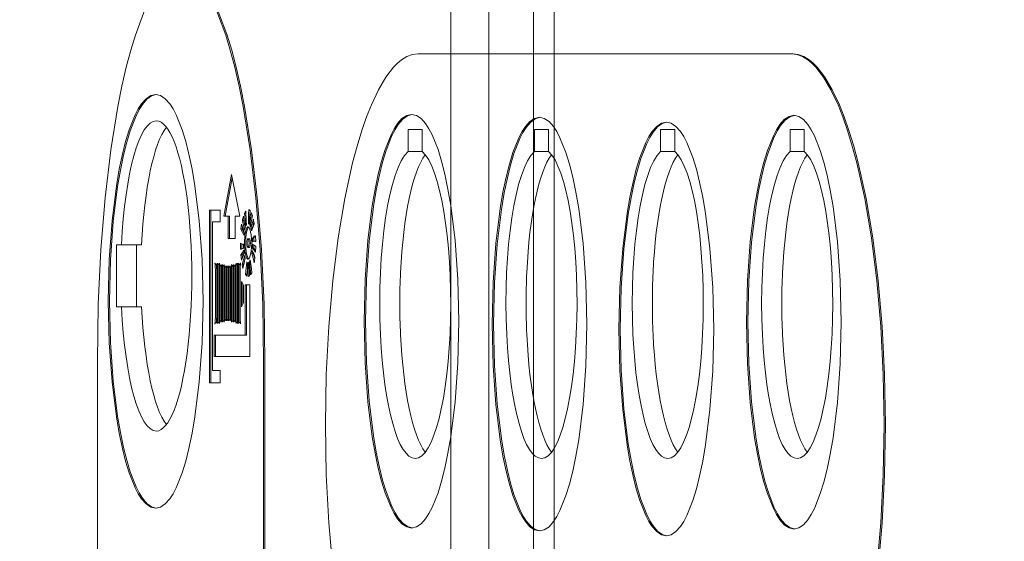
# Model space of a CAD drawing. Header units: centimetres. Extents: x -1436 to 1974, y -887 to 4352.
# Tile 76 of 105: x 604.4 to 611.55, y 2506.98 to 2510.76. Entities that reach past the tile are written whole.
import ezdxf

# ---------------------------------------------------------------- set-up
doc = ezdxf.new("R2010")
doc.units = ezdxf.units.CM
doc.header["$MEASUREMENT"] = 0
doc.layers.add('00 - nowa technologia myjni_Nr_pióra__246', color=7, linetype='Continuous', lineweight=20, true_color=0x1db3b3)
doc.layers.add('299-A Wymiary Opisy', color=7, linetype='Continuous')
doc.layers.add('299-A Wymiary Opisy_Nr_pióra__11', color=7, linetype='Continuous', lineweight=0)
doc.styles.add('STYL_AUTOMATYCZNY_1', font='arial.ttf')
doc.dimstyles.new('STYL_AUTOMATYCZNY__1', dxfattribs={"dimtxt": 13, "dimasz": 7.6, "dimexe": 0.18, "dimexo": 0.0625, "dimgap": 0, "dimtad": 1, "dimdec": 0, "dimzin": 0, "dimdsep": 46, "dimtxsty": 'STYL_AUTOMATYCZNY_1', "dimblk": 'ARROWHEAD_2', "dimblk1": 'ARROWHEAD_2', "dimblk2": 'ARROWHEAD_2', "dimcen": 0.09, "dimclrd": 7, "dimclre": 7, "dimclrt": 7, "dimadec": 0, "dimazin": 0, "dimtfac": 1, "dimtdec": 4, "dimtmove": 0, "dimatfit": 3, "dimfxl": 0, "dimtolj": 1, "dimtzin": 0, "dimarcsym": 0})

# ---------------------------------------------------------------- blocks, each defined once
blk = doc.blocks.new('*D80')
at = {"layer": '299-A Wymiary Opisy_Nr_pióra__11', "color": 7, "linetype": 'Continuous', "lineweight": 0}
for p, q in [((62.3974, 2870.0807), (62.3786, 2855.0807)), ((621.2065, 2869.3787), (621.1877, 2854.3787)), ((65.281, 2867.5771), (59.495, 2857.5843)), ((618.3041, 2856.8823), (624.0901, 2866.8751)), ((62.388, 2862.5807), (57.498, 2862.5868)), ((621.1971, 2861.8787), (62.388, 2862.5807)), ((626.0871, 2861.8726), (621.1971, 2861.8787))]:
    blk.add_line(p, q, dxfattribs=at)
at = {"layer": '299-A Wymiary Opisy_Nr_pióra__11', "color": 7, "lineweight": 0, "insert": (326.9227, 2864.8484), "char_height": 13, "attachment_point": 7, "rotation": 359.92802, "style": 'STYL_AUTOMATYCZNY_1'}
blk.add_mtext('\\A1;{\\pql;\\fArial|b0|i0|c238|p0;\\W1.000000;559}', dxfattribs=at)
blk = doc.blocks.new('ARROWHEAD_2')
at = {"color": 0, "linetype": 'Continuous', "lineweight": 0}
for p, q in [((-0.37813, -0.655), (0.37813, 0.655)), ((0, 0), (-1, 0))]:
    blk.add_line(p, q, dxfattribs=at)

msp = doc.modelspace()

# ---------------------------------------------------------------- linework, layer by layer
at = {"layer": '00 - nowa technologia myjni_Nr_pióra__246', "color": 132, "linetype": 'Continuous', "lineweight": 20, "true_color": 0x1db3b3}
for p, q in [((607.5322, 2583.5757), (607.5322, 2388.5757)), ((607.8072, 2542.286), (607.8072, 2467.2695)), ((608.1322, 2542.286), (608.1322, 2467.2695)), ((608.2822, 2542.286), (608.2822, 2467.2695)), ((610.0024, 2510.5122), (607.2944, 2510.5122)), ((610.0122, 2510.5122), (610.0024, 2510.5122)), ((607.222, 2509.8052), (607.222, 2509.9654)), ((607.222, 2509.9654), (607.325, 2509.9654)), ((607.325, 2509.9654), (607.325, 2509.8052)), ((608.1381, 2509.8052), (608.1381, 2509.9654)), ((608.1381, 2509.9654), (608.2411, 2509.9654)), ((608.2411, 2509.9654), (608.2411, 2509.8052)), ((609.0542, 2509.8052), (609.0542, 2509.9654)), ((609.0542, 2509.9654), (609.1574, 2509.9654)), ((609.1574, 2509.9654), (609.1574, 2509.8052)), ((609.9934, 2509.8052), (609.9934, 2509.9654)), ((609.9934, 2509.9654), (610.0964, 2509.9654)), ((610.0964, 2509.9654), (610.0964, 2509.8052)), ((607.222, 2509.8052), (607.325, 2509.8052)), ((608.1381, 2509.8052), (608.2411, 2509.8052)), ((609.0542, 2509.8052), (609.1574, 2509.8052)), ((609.9934, 2509.8052), (610.0964, 2509.8052)), ((605.9411, 2509.6388), (605.8845, 2509.3361)), ((605.9462, 2509.6132), (605.8943, 2509.3361)), ((606.001, 2509.3361), (605.9411, 2509.6388)), ((605.8346, 2509.38), (605.7817, 2509.38)), ((605.7817, 2509.38), (605.7817, 2508.1264)), ((605.7914, 2509.38), (605.7914, 2508.1264)), ((605.8584, 2509.38), (605.8346, 2509.38)), ((605.8584, 2509.2958), (605.8584, 2509.38)), ((606.0673, 2509.3849), (606.0762, 2509.3758)), ((605.8845, 2509.3361), (605.9175, 2509.3361)), ((605.9271, 2509.3361), (605.9175, 2509.3361)), ((605.9175, 2509.3361), (605.9175, 2509.1731)), ((605.9271, 2509.3361), (605.9271, 2509.1731)), ((605.9671, 2509.1731), (605.9671, 2509.3361)), ((605.9671, 2509.3361), (606.001, 2509.3361)), ((606.0293, 2509.3053), (606.0307, 2509.3108)), ((606.0449, 2509.3565), (606.0351, 2509.3565)), ((606.0449, 2509.3565), (606.0449, 2509.3569)), ((606.045, 2509.3544), (606.0449, 2509.3565)), ((606.0731, 2509.2726), (606.0837, 2509.3623)), ((606.0881, 2509.3169), (606.0911, 2509.3434)), ((605.8027, 2508.2173), (605.8024, 2509.2958)), ((605.8024, 2509.2958), (605.8346, 2509.2958)), ((605.8346, 2509.2958), (605.8584, 2509.2958)), ((606.0095, 2509.2449), (606.0142, 2509.2784)), ((606.0193, 2509.2449), (606.0095, 2509.2449)), ((606.0193, 2509.2449), (606.0208, 2509.2558)), ((606.0293, 2509.3053), (606.0196, 2509.3053)), ((606.0357, 2509.2336), (606.0196, 2509.3053)), ((606.0383, 2509.2653), (606.0293, 2509.3053)), ((606.0696, 2509.2827), (606.0637, 2509.2827)), ((606.0809, 2509.2726), (606.0731, 2509.2726)), ((606.0917, 2509.2485), (606.082, 2509.2485)), ((606.092, 2509.2476), (606.0917, 2509.2485)), ((605.9175, 2509.1731), (605.9671, 2509.1731)), ((606.0704, 2509.1722), (606.0606, 2509.1722)), ((606.1021, 2509.175), (606.0924, 2509.175)), ((606.1029, 2509.1533), (606.1021, 2509.175)), ((606.116, 2509.1914), (606.1166, 2509.1524)), ((605.1062, 2509.128), (605.1428, 2509.128)), ((605.1062, 2508.6778), (605.1062, 2509.128)), ((605.2888, 2509.128), (605.1428, 2509.128)), ((605.252, 2508.6778), (605.252, 2509.128)), ((606.0156, 2509.0981), (606.0148, 2509.1335)), ((606.0281, 2509.1316), (606.0232, 2509.1316)), ((606.0704, 2509.1094), (606.0606, 2509.1094)), ((606.102, 2509.1042), (606.0922, 2509.1042)), ((606.0933, 2509.1329), (606.1162, 2509.117)), ((606.1166, 2509.1536), (606.1081, 2509.1536)), ((606.1162, 2509.117), (606.1139, 2509.0737)), ((606.0182, 2509.0566), (606.0084, 2509.0566)), ((606.0127, 2509.0163), (606.0084, 2509.0566)), ((606.0331, 2509.0642), (606.0127, 2509.0163)), ((606.0205, 2509.0343), (606.0182, 2509.0566)), ((606.0978, 2509.0642), (606.0882, 2509.0642)), ((606.0978, 2509.0642), (606.0986, 2509.0697)), ((605.8372, 2508.9845), (605.829, 2508.9845)), ((605.8372, 2508.5567), (605.8372, 2508.9949)), ((605.8424, 2508.9949), (605.8424, 2508.5567)), ((605.8537, 2508.9848), (605.8479, 2508.9848)), ((605.8522, 2508.9848), (605.8522, 2508.5664)), ((605.8537, 2508.5567), (605.8537, 2508.9949)), ((605.8589, 2508.9848), (605.8589, 2508.5664)), ((605.8702, 2508.9748), (605.8645, 2508.9748)), ((605.8685, 2508.9748), (605.8685, 2508.5759)), ((605.8702, 2508.5664), (605.8702, 2508.9848)), ((605.8752, 2508.9848), (605.8752, 2508.5664)), ((605.8867, 2508.9748), (605.8809, 2508.9748)), ((605.885, 2508.9748), (605.885, 2508.5768)), ((605.8867, 2508.5664), (605.8867, 2508.9848)), ((605.8917, 2508.9748), (605.8917, 2508.5768)), ((605.9031, 2508.965), (605.8975, 2508.965)), ((605.9015, 2508.965), (605.9015, 2508.5866)), ((605.9031, 2508.5768), (605.9031, 2508.9748)), ((605.9082, 2508.9748), (605.9082, 2508.5768)), ((605.9196, 2508.965), (605.9137, 2508.965)), ((605.9179, 2508.965), (605.9179, 2508.5869)), ((605.9196, 2508.5768), (605.9196, 2508.9748)), ((605.9247, 2508.9748), (605.9247, 2508.5768)), ((605.9359, 2508.965), (605.9303, 2508.965)), ((605.9344, 2508.965), (605.9344, 2508.5869)), ((605.9359, 2508.5768), (605.9359, 2508.9748)), ((605.9411, 2508.9848), (605.9411, 2508.5664)), ((605.9524, 2508.9739), (605.9466, 2508.9739)), ((605.9509, 2508.9739), (605.9509, 2508.5759)), ((605.9524, 2508.5664), (605.9524, 2508.9848)), ((605.9576, 2508.9848), (605.9576, 2508.5664)), ((605.9689, 2508.976), (605.963, 2508.976)), ((605.9672, 2508.976), (605.9672, 2508.5759)), ((605.9689, 2508.5664), (605.9689, 2508.9848)), ((605.9741, 2508.9949), (605.9741, 2508.5567)), ((605.9854, 2508.9839), (605.9797, 2508.9839)), ((605.9837, 2508.9839), (605.9837, 2508.5664)), ((605.9854, 2508.5567), (605.9854, 2508.9949)), ((605.9904, 2508.9949), (605.9904, 2508.5567)), ((606.0054, 2508.9851), (605.9973, 2508.9851)), ((606.0002, 2508.9851), (606.0002, 2508.5658)), ((606.0269, 2508.9867), (606.0171, 2508.9867)), ((606.0232, 2508.9571), (606.0171, 2508.9867)), ((606.0289, 2508.9763), (606.0269, 2508.9867)), ((606.0684, 2508.9983), (606.0618, 2508.9983)), ((606.0684, 2509.0022), (606.0716, 2508.9015)), ((606.0789, 2509.0071), (606.0721, 2509.0071)), ((605.8236, 2508.9324), (605.8236, 2508.6183)), ((605.8334, 2508.9324), (605.8334, 2508.6183)), ((606.0519, 2508.9137), (606.0422, 2508.9137)), ((606.0519, 2508.9137), (606.0544, 2508.9302)), ((606.0713, 2508.9015), (606.0714, 2508.9076)), ((606.0879, 2508.9241), (606.0795, 2508.9098)), ((606.028, 2508.8365), (606.0124, 2508.8619)), ((606.0124, 2508.8619), (606.0124, 2508.6794)), ((606.022, 2508.846), (606.022, 2508.6965)), ((606.028, 2508.7062), (606.028, 2508.8365)), ((606.0727, 2508.8368), (606.0393, 2508.8368)), ((606.0393, 2508.8368), (606.0393, 2508.474)), ((606.049, 2508.8368), (606.049, 2508.474)), ((606.0727, 2508.3193), (606.0727, 2508.8368)), ((605.1428, 2508.6778), (605.1062, 2508.6778)), ((605.2888, 2508.6778), (605.1428, 2508.6778)), ((606.0124, 2508.6794), (606.028, 2508.7062)), ((605.8372, 2508.5652), (605.8299, 2508.5652)), ((605.8537, 2508.5664), (605.8479, 2508.5664)), ((605.8702, 2508.5759), (605.8645, 2508.5759)), ((605.8867, 2508.5768), (605.8806, 2508.5768)), ((605.9031, 2508.5866), (605.8972, 2508.5866)), ((605.9196, 2508.5869), (605.9138, 2508.5869)), ((605.9359, 2508.5869), (605.9303, 2508.5869)), ((605.9524, 2508.5759), (605.9468, 2508.5759)), ((605.9689, 2508.5759), (605.9633, 2508.5759)), ((605.9854, 2508.5664), (605.9796, 2508.5664)), ((606.006, 2508.5658), (605.9982, 2508.5658)), ((606.0393, 2508.474), (605.8154, 2508.4721)), ((605.8252, 2508.4721), (605.8154, 2508.4721)), ((605.8154, 2508.4721), (605.8154, 2508.3193)), ((606.049, 2508.474), (605.8252, 2508.4721)), ((605.8252, 2508.4721), (605.8252, 2508.3193)), ((606.049, 2508.474), (606.0393, 2508.474)), ((605.8154, 2508.3193), (606.0727, 2508.3193)), ((604.9679, 2508.2814), (604.9679, 2506.7198)), ((606.1737, 2505.1582), (606.1737, 2508.2814)), ((606.1834, 2505.1582), (606.1834, 2508.2814)), ((605.8587, 2508.2167), (605.8027, 2508.2173)), ((605.8587, 2508.1264), (605.8587, 2508.2167)), ((605.7817, 2508.1264), (605.8587, 2508.1264))]:
    msp.add_line(p, q, dxfattribs=at)
for points in [[(605.5708, 2511.1055), (605.5468, 2511.1037), (605.523, 2511.097), (605.4995, 2511.086), (605.4762, 2511.0707), (605.4306, 2511.028), (605.3975, 2510.9859), (605.365, 2510.9352), (605.3331, 2510.8754), (605.3019, 2510.8074), (605.243, 2510.649), (605.2095, 2510.5385), (605.1774, 2510.4176), (605.1458, 2510.2797), (605.1162, 2510.1314), (605.0653, 2509.8161), (605.0241, 2509.4692), (604.9936, 2509.0944), (604.9745, 2508.6971), (604.9679, 2508.2814)], [(606.1737, 2508.2814), (606.1671, 2508.6971), (606.148, 2509.0947), (606.1175, 2509.4692), (606.0763, 2509.8164), (606.0254, 2510.1314), (605.9958, 2510.2797), (605.9642, 2510.4176), (605.9321, 2510.5385), (605.8984, 2510.649), (605.8397, 2510.8074), (605.8085, 2510.8754), (605.7766, 2510.9352), (605.7441, 2510.9859), (605.711, 2511.028), (605.6654, 2511.0707), (605.6421, 2511.086), (605.6186, 2511.097), (605.5948, 2511.1037), (605.5708, 2511.1055)], [(606.1834, 2508.2814), (606.1769, 2508.6971), (606.1578, 2509.0947), (606.1271, 2509.4692), (606.0859, 2509.8164), (606.0351, 2510.1314), (606.0055, 2510.2797), (605.9738, 2510.4176), (605.9419, 2510.5385), (605.9082, 2510.649), (605.8494, 2510.8074), (605.8183, 2510.8754), (605.7863, 2510.9352), (605.7539, 2510.9859), (605.7208, 2511.028), (605.675, 2511.0707), (605.6518, 2511.086), (605.6283, 2511.097), (605.6045, 2511.1037), (605.5806, 2511.1055)], [(607.2944, 2510.5122), (607.2537, 2510.5074), (607.2134, 2510.4927), (607.174, 2510.4689), (607.1449, 2510.4451), (607.1162, 2510.4158), (607.0604, 2510.3435), (607.0068, 2510.2528), (606.9557, 2510.1442), (606.9203, 2510.0551), (606.8864, 2509.9577), (606.8519, 2509.8445), (606.8194, 2509.7231), (606.7624, 2509.4643), (606.7138, 2509.1786), (606.6748, 2508.868), (606.6458, 2508.5368), (606.6278, 2508.188), (606.6217, 2507.8243)], [(610.6753, 2507.8243), (610.6691, 2508.188), (610.6511, 2508.5368), (610.6221, 2508.868), (610.583, 2509.1786), (610.5345, 2509.4643), (610.4776, 2509.7231), (610.4449, 2509.8445), (610.4104, 2509.9577), (610.3766, 2510.0551), (610.3412, 2510.1442), (610.29, 2510.2528), (610.2365, 2510.3435), (610.1806, 2510.4158), (610.152, 2510.4451), (610.123, 2510.4689), (610.0834, 2510.4927), (610.0433, 2510.5074), (610.0024, 2510.5122)], [(610.6849, 2507.8243), (610.6788, 2508.188), (610.6608, 2508.5368), (610.6318, 2508.868), (610.5928, 2509.1786), (610.5443, 2509.4643), (610.4872, 2509.7231), (610.4547, 2509.8445), (610.4202, 2509.9577), (610.3863, 2510.0551), (610.3509, 2510.1442), (610.2998, 2510.2528), (610.2463, 2510.3435), (610.1904, 2510.4158), (610.1617, 2510.4451), (610.1327, 2510.4689), (610.0932, 2510.4927), (610.0529, 2510.5074), (610.0122, 2510.5122)], [(605.3906, 2510.2184), (605.3555, 2510.2107), (605.3213, 2510.1878), (605.2885, 2510.1509), (605.2647, 2510.1143), (605.2417, 2510.0704), (605.1985, 2509.962), (605.1727, 2509.8781), (605.1489, 2509.7847), (605.126, 2509.6755), (605.1057, 2509.557), (605.0741, 2509.3019), (605.054, 2509.0205), (605.047, 2508.7184)], [(605.3952, 2510.2181), (605.3605, 2510.2083), (605.3268, 2510.1839), (605.2945, 2510.1457), (605.271, 2510.1082), (605.2482, 2510.0636), (605.2058, 2509.9547), (605.1806, 2509.8717), (605.1574, 2509.7792), (605.1347, 2509.6694), (605.1144, 2509.5503), (605.0833, 2509.297), (605.0636, 2509.0181), (605.0567, 2508.7184)], [(605.7342, 2508.7184), (605.7272, 2509.0205), (605.7072, 2509.3019), (605.6755, 2509.557), (605.6552, 2509.6755), (605.6323, 2509.7847), (605.6085, 2509.8781), (605.5827, 2509.962), (605.5395, 2510.0704), (605.5166, 2510.1143), (605.4928, 2510.1509), (605.4599, 2510.1878), (605.4257, 2510.2107), (605.3906, 2510.2184)], [(607.2468, 2510.0743), (607.2117, 2510.0667), (607.1776, 2510.0441), (607.1446, 2510.0069), (607.1208, 2509.9703), (607.0979, 2509.9263), (607.0547, 2509.8183), (607.0289, 2509.7344), (607.0051, 2509.6407), (606.9822, 2509.5314), (606.9619, 2509.413), (606.9302, 2509.1582), (606.9102, 2508.8765), (606.9032, 2508.5744)], [(607.2514, 2510.074), (607.2168, 2510.0643), (607.183, 2510.0398), (607.1505, 2510.0017), (607.127, 2509.9642), (607.1045, 2509.9199), (607.062, 2509.811), (607.0369, 2509.7276), (607.0137, 2509.6352), (606.9909, 2509.5256), (606.9706, 2509.4063), (606.9395, 2509.1533), (606.9198, 2508.8741), (606.913, 2508.5744)], [(607.5903, 2508.5744), (607.5834, 2508.8765), (607.5635, 2509.1582), (607.5317, 2509.413), (607.5114, 2509.5314), (607.4885, 2509.6407), (607.4646, 2509.7344), (607.4389, 2509.8183), (607.3958, 2509.9263), (607.3727, 2509.9703), (607.3489, 2510.0069), (607.3161, 2510.0441), (607.2819, 2510.0667), (607.2468, 2510.0743)], [(608.175, 2510.0533), (608.1399, 2510.0453), (608.1057, 2510.0227), (608.0729, 2509.9855), (608.049, 2509.9489), (608.0261, 2509.9049), (607.9829, 2509.7969), (607.9571, 2509.7127), (607.9333, 2509.6193), (607.9104, 2509.5101), (607.8901, 2509.3916), (607.8584, 2509.1368), (607.8384, 2508.8551), (607.8314, 2508.553)], [(608.1796, 2510.053), (608.145, 2510.0429), (608.1112, 2510.0185), (608.0787, 2509.98), (608.0554, 2509.9428), (608.0327, 2509.8982), (607.9902, 2509.7896), (607.9651, 2509.7066), (607.9419, 2509.6138), (607.9191, 2509.5043), (607.8988, 2509.3849), (607.8677, 2509.1319), (607.848, 2508.8527), (607.8412, 2508.553)], [(608.5187, 2508.553), (608.5116, 2508.8551), (608.4916, 2509.1368), (608.4599, 2509.3916), (608.4396, 2509.5101), (608.4167, 2509.6193), (608.3929, 2509.7127), (608.3671, 2509.7969), (608.3239, 2509.9049), (608.3011, 2509.9489), (608.2773, 2509.9855), (608.2443, 2510.0227), (608.2101, 2510.0453), (608.175, 2510.0533)], [(610.0207, 2510.0673), (609.9855, 2510.0594), (609.9515, 2510.0368), (609.9185, 2509.9996), (609.8947, 2509.9629), (609.8718, 2509.919), (609.8286, 2509.811), (609.8028, 2509.7267), (609.779, 2509.6333), (609.7561, 2509.5241), (609.7357, 2509.4057), (609.7041, 2509.1509), (609.6841, 2508.8692), (609.6771, 2508.5671)], [(610.0253, 2510.067), (609.9905, 2510.0572), (609.9569, 2510.0328), (609.9244, 2509.9944), (609.9009, 2509.9568), (609.8784, 2509.9123), (609.8358, 2509.8036), (609.8108, 2509.7206), (609.7876, 2509.6278), (609.7647, 2509.5183), (609.7445, 2509.399), (609.7134, 2509.146), (609.6937, 2508.8667), (609.6869, 2508.5671)], [(610.3642, 2508.5671), (610.3573, 2508.8692), (610.3372, 2509.1509), (610.3056, 2509.4057), (610.2852, 2509.5241), (610.2623, 2509.6333), (610.2385, 2509.7267), (610.2127, 2509.811), (610.1697, 2509.919), (610.1466, 2509.9629), (610.1228, 2509.9996), (610.0898, 2510.0368), (610.0558, 2510.0594), (610.0207, 2510.0673)], [(609.0956, 2510.0173), (609.0603, 2510.0093), (609.0263, 2509.9867), (608.9934, 2509.9501), (608.9695, 2509.9132), (608.9465, 2509.8695), (608.9035, 2509.7609), (608.8777, 2509.6773), (608.8539, 2509.5833), (608.831, 2509.4743), (608.8107, 2509.3559), (608.779, 2509.1011), (608.759, 2508.8197), (608.752, 2508.5173)], [(609.1002, 2510.0173), (609.0654, 2510.0075), (609.0318, 2509.9831), (608.9993, 2509.9446), (608.9758, 2509.9074), (608.9532, 2509.8628), (608.9106, 2509.7536), (608.8856, 2509.6706), (608.8624, 2509.5781), (608.8395, 2509.4685), (608.8194, 2509.3495), (608.7883, 2509.0962), (608.7686, 2508.817), (608.7617, 2508.5173)], [(609.4391, 2508.5173), (609.4322, 2508.8197), (609.4121, 2509.1011), (609.3805, 2509.3559), (609.36, 2509.4743), (609.3371, 2509.5833), (609.3133, 2509.6773), (609.2877, 2509.7609), (609.2445, 2509.8695), (609.2215, 2509.9132), (609.1977, 2509.9501), (609.1647, 2509.9867), (609.1307, 2510.0093), (609.0956, 2510.0173)], [(606.0637, 2509.2827), (606.065, 2509.355), (606.0673, 2509.3849)], [(606.0307, 2509.1976), (606.0153, 2509.2262), (606.0095, 2509.2449)], [(606.0339, 2509.1408), (606.0376, 2509.1994), (606.0472, 2509.2415), (606.0528, 2509.2525), (606.0559, 2509.2555), (606.0589, 2509.2574), (606.0606, 2509.2574)], [(606.0437, 2509.1408), (606.0455, 2509.1838), (606.0507, 2509.2195), (606.0599, 2509.2482), (606.0655, 2509.2555)], [(606.0606, 2509.2574), (606.0623, 2509.2574), (606.0655, 2509.2555), (606.0685, 2509.2525), (606.074, 2509.2415), (606.0837, 2509.1994), (606.0873, 2509.1408)], [(606.0606, 2509.1722), (606.0594, 2509.1716), (606.0585, 2509.1707), (606.057, 2509.1679), (606.0544, 2509.1567), (606.0534, 2509.1408)], [(606.0678, 2509.1408), (606.0669, 2509.1567), (606.0643, 2509.1679), (606.0627, 2509.1707), (606.062, 2509.1716), (606.0606, 2509.1722)], [(606.0776, 2509.1408), (606.0766, 2509.1567), (606.074, 2509.1679), (606.0725, 2509.1707), (606.0716, 2509.1716), (606.0704, 2509.1722)], [(606.0924, 2509.175), (606.1062, 2509.1902), (606.1104, 2509.1924), (606.1125, 2509.1927)], [(606.0606, 2509.0242), (606.0589, 2509.0242), (606.0559, 2509.026), (606.0528, 2509.0291), (606.0472, 2509.0401), (606.0376, 2509.0822), (606.0339, 2509.1408)], [(606.0655, 2509.026), (606.0599, 2509.0334), (606.0507, 2509.0621), (606.0455, 2509.0978), (606.0437, 2509.1408)], [(606.0534, 2509.1408), (606.0544, 2509.1249), (606.057, 2509.1136), (606.0585, 2509.1109), (606.0594, 2509.11), (606.0606, 2509.1094)], [(606.0873, 2509.1408), (606.0837, 2509.0822), (606.074, 2509.0401), (606.0685, 2509.0291), (606.0655, 2509.026), (606.0623, 2509.0242), (606.0606, 2509.0242)], [(606.0606, 2509.1094), (606.062, 2509.11), (606.0627, 2509.1109), (606.0643, 2509.1136), (606.0669, 2509.1249), (606.0678, 2509.1408)], [(606.0704, 2509.1094), (606.0716, 2509.11), (606.0725, 2509.1109), (606.074, 2509.1136), (606.0766, 2509.1249), (606.0776, 2509.1408)], [(606.0396, 2509.0321), (606.0289, 2508.9763), (606.0232, 2508.9571)], [(605.829, 2508.9845), (605.8275, 2508.9845), (605.8259, 2508.9855), (605.8239, 2508.9876), (605.8206, 2508.9955)], [(605.8372, 2508.9949), (605.834, 2508.9879), (605.832, 2508.9858), (605.8301, 2508.9845), (605.829, 2508.9845)], [(605.8479, 2508.9848), (605.8459, 2508.9861), (605.8447, 2508.9882), (605.8424, 2508.9949)], [(605.8537, 2508.9949), (605.8511, 2508.9882), (605.8497, 2508.9861), (605.8485, 2508.9851)], [(605.8645, 2508.9748), (605.8627, 2508.976), (605.8613, 2508.9781), (605.8589, 2508.9848)], [(605.8702, 2508.9848), (605.8677, 2508.9781), (605.8664, 2508.976), (605.8651, 2508.9751)], [(605.8809, 2508.9748), (605.8789, 2508.976), (605.8777, 2508.9784), (605.8752, 2508.9848)], [(605.8867, 2508.9848), (605.8839, 2508.9778), (605.8827, 2508.976), (605.8815, 2508.9748)], [(605.8975, 2508.965), (605.8955, 2508.9659), (605.8943, 2508.9681), (605.8917, 2508.9748)], [(605.9031, 2508.9748), (605.9005, 2508.9681), (605.8993, 2508.9659), (605.8981, 2508.965)], [(605.9137, 2508.965), (605.9118, 2508.9659), (605.9106, 2508.9681), (605.9082, 2508.9748)], [(605.9196, 2508.9748), (605.9169, 2508.9681), (605.9155, 2508.9659), (605.9143, 2508.965)], [(605.9303, 2508.965), (605.9285, 2508.9659), (605.9271, 2508.9681), (605.9247, 2508.9748)], [(605.9359, 2508.9748), (605.9335, 2508.9681), (605.9323, 2508.9659), (605.9309, 2508.965)], [(605.9466, 2508.9739), (605.9446, 2508.9751), (605.9434, 2508.9772), (605.9411, 2508.9848)], [(605.9524, 2508.9848), (605.9498, 2508.9772), (605.9485, 2508.9751), (605.9472, 2508.9742)], [(605.963, 2508.976), (605.9611, 2508.9772), (605.9599, 2508.979), (605.9576, 2508.9848)], [(605.9689, 2508.9848), (605.9662, 2508.979), (605.9649, 2508.9772), (605.9637, 2508.976)], [(605.9797, 2508.9839), (605.9778, 2508.9851), (605.9765, 2508.9873), (605.9741, 2508.9949)], [(605.9854, 2508.9949), (605.9828, 2508.9873), (605.9816, 2508.9851), (605.9804, 2508.9839)], [(605.9973, 2508.9851), (605.9948, 2508.9861), (605.9933, 2508.9882), (605.9904, 2508.9949)], [(606.0067, 2508.9983), (606.0029, 2508.9894), (606.0008, 2508.987), (605.9985, 2508.9851), (605.9973, 2508.9851)], [(606.0772, 2509.0181), (606.0858, 2508.9546), (606.0879, 2508.9241)], [(606.0521, 2508.9009), (606.0447, 2508.9098), (606.0422, 2508.9137)], [(605.047, 2508.7184), (605.054, 2508.4163), (605.0741, 2508.1343), (605.1057, 2507.8798), (605.126, 2507.7614), (605.1489, 2507.6521), (605.1727, 2507.5581), (605.1985, 2507.4745), (605.2417, 2507.3665), (605.2647, 2507.3226), (605.2885, 2507.2859), (605.3213, 2507.2487), (605.3555, 2507.2261), (605.3906, 2507.2182)], [(605.0567, 2508.7184), (605.0636, 2508.4187), (605.0833, 2508.1398), (605.1144, 2507.8865), (605.1347, 2507.7675), (605.1574, 2507.6576), (605.1806, 2507.5652), (605.2057, 2507.4822), (605.2482, 2507.3732), (605.2708, 2507.3287), (605.2943, 2507.2911), (605.3268, 2507.253), (605.3604, 2507.2283), (605.3952, 2507.2185)], [(605.3906, 2507.2182), (605.4257, 2507.2261), (605.4599, 2507.2487), (605.4928, 2507.2859), (605.5166, 2507.3226), (605.5395, 2507.3665), (605.5827, 2507.4745), (605.6085, 2507.5581), (605.6323, 2507.6521), (605.6552, 2507.7614), (605.6755, 2507.8798), (605.7072, 2508.1343), (605.7272, 2508.4163), (605.7342, 2508.7184)], [(605.8203, 2508.5521), (605.8241, 2508.5613), (605.8264, 2508.564), (605.8287, 2508.5652), (605.8299, 2508.5652)], [(605.8299, 2508.5652), (605.8325, 2508.5646), (605.8342, 2508.5628), (605.8372, 2508.5567)], [(605.8424, 2508.5567), (605.8449, 2508.5634), (605.8461, 2508.5652), (605.8473, 2508.5664)], [(605.8479, 2508.5664), (605.8499, 2508.5652), (605.8511, 2508.5634), (605.8537, 2508.5567)], [(605.8589, 2508.5664), (605.8613, 2508.5732), (605.8627, 2508.575), (605.8639, 2508.5759)], [(605.8645, 2508.5759), (605.8664, 2508.575), (605.8677, 2508.5732), (605.8702, 2508.5664)], [(605.8752, 2508.5664), (605.8777, 2508.5738), (605.8789, 2508.5756), (605.8799, 2508.5768)], [(605.8806, 2508.5768), (605.8825, 2508.5756), (605.8839, 2508.5738), (605.8867, 2508.5664)], [(605.8917, 2508.5768), (605.8941, 2508.5835), (605.8954, 2508.5854), (605.8966, 2508.5863)], [(605.8972, 2508.5866), (605.8992, 2508.5854), (605.9005, 2508.5835), (605.9031, 2508.5768)], [(605.9082, 2508.5768), (605.9108, 2508.5835), (605.912, 2508.5857), (605.9132, 2508.5866)], [(605.9138, 2508.5869), (605.9158, 2508.5857), (605.917, 2508.5835), (605.9196, 2508.5768)], [(605.9247, 2508.5768), (605.9271, 2508.5835), (605.9283, 2508.5857), (605.9295, 2508.5866)], [(605.9303, 2508.5869), (605.9321, 2508.5857), (605.9335, 2508.5835), (605.9359, 2508.5768)], [(605.9411, 2508.5664), (605.9436, 2508.5732), (605.945, 2508.575), (605.9462, 2508.5759)], [(605.9468, 2508.5759), (605.9488, 2508.575), (605.95, 2508.5732), (605.9524, 2508.5664)], [(605.9576, 2508.5664), (605.9601, 2508.5732), (605.9613, 2508.575), (605.9627, 2508.5759)], [(605.9633, 2508.5759), (605.9651, 2508.575), (605.9665, 2508.5732), (605.9689, 2508.5664)], [(605.9741, 2508.5567), (605.9765, 2508.5634), (605.9778, 2508.5652), (605.979, 2508.5664)], [(605.9796, 2508.5664), (605.9814, 2508.5652), (605.9828, 2508.5634), (605.9854, 2508.5567)], [(605.9904, 2508.5567), (605.9936, 2508.5631), (605.9955, 2508.5646), (605.9982, 2508.5658)], [(605.9982, 2508.5658), (606.0014, 2508.5646), (606.0034, 2508.5625), (606.0071, 2508.5552)], [(606.9032, 2508.5744), (606.9102, 2508.2723), (606.9302, 2507.9906), (606.9619, 2507.7358), (606.9822, 2507.6174), (607.0051, 2507.5084), (607.0289, 2507.4147), (607.0547, 2507.3305), (607.0979, 2507.2225), (607.1208, 2507.1785), (607.1446, 2507.1419), (607.1776, 2507.1047), (607.2117, 2507.0821), (607.2468, 2507.0744)], [(606.913, 2508.5744), (606.9198, 2508.275), (606.9395, 2507.9958), (606.9706, 2507.7425), (606.9909, 2507.6235), (607.0137, 2507.5136), (607.0369, 2507.4214), (607.0619, 2507.3384), (607.1045, 2507.2292), (607.127, 2507.1846), (607.1505, 2507.1474), (607.183, 2507.1089), (607.2166, 2507.0845), (607.2513, 2507.0747)], [(607.2468, 2507.0744), (607.2819, 2507.0821), (607.3161, 2507.1047), (607.3489, 2507.1419), (607.3727, 2507.1785), (607.3958, 2507.2225), (607.4389, 2507.3305), (607.4646, 2507.4147), (607.4885, 2507.5084), (607.5114, 2507.6174), (607.5317, 2507.7358), (607.5635, 2507.9906), (607.5834, 2508.2723), (607.5903, 2508.5744)], [(607.8314, 2508.553), (607.8384, 2508.2509), (607.8584, 2507.9689), (607.8901, 2507.7144), (607.9104, 2507.596), (607.9333, 2507.4867), (607.9571, 2507.393), (607.9829, 2507.3091), (608.0261, 2507.2011), (608.049, 2507.1571), (608.0729, 2507.1205), (608.1057, 2507.0836), (608.1399, 2507.0607), (608.175, 2507.0531)], [(607.8412, 2508.553), (607.848, 2508.2533), (607.8677, 2507.9741), (607.8988, 2507.7211), (607.9191, 2507.6021), (607.9419, 2507.4922), (607.9651, 2507.3998), (607.9901, 2507.3168), (608.0327, 2507.2078), (608.0552, 2507.1632), (608.0787, 2507.1257), (608.1112, 2507.0876), (608.1448, 2507.0632), (608.1794, 2507.0531)], [(608.175, 2507.0531), (608.2101, 2507.0607), (608.2443, 2507.0836), (608.2773, 2507.1205), (608.3011, 2507.1571), (608.3239, 2507.2011), (608.3671, 2507.3091), (608.3929, 2507.393), (608.4167, 2507.4867), (608.4396, 2507.596), (608.4599, 2507.7144), (608.4916, 2507.9689), (608.5116, 2508.2509), (608.5187, 2508.553)], [(609.6771, 2508.5671), (609.6841, 2508.2649), (609.7041, 2507.9836), (609.7357, 2507.7284), (609.7561, 2507.61), (609.779, 2507.5008), (609.8028, 2507.4074), (609.8286, 2507.3235), (609.8718, 2507.2151), (609.8947, 2507.1712), (609.9185, 2507.1346), (609.9515, 2507.0976), (609.9855, 2507.0747), (610.0207, 2507.0671)], [(609.6869, 2508.5671), (609.6937, 2508.2674), (609.7134, 2507.9884), (609.7445, 2507.7351), (609.7647, 2507.6161), (609.7876, 2507.5063), (609.8108, 2507.4138), (609.8358, 2507.3308), (609.8782, 2507.2218), (609.9009, 2507.1773), (609.9243, 2507.1401), (609.9568, 2507.1016), (609.9905, 2507.0772), (610.0252, 2507.0674)], [(610.0207, 2507.0671), (610.0558, 2507.0747), (610.0898, 2507.0976), (610.1228, 2507.1346), (610.1466, 2507.1712), (610.1697, 2507.2151), (610.2127, 2507.3235), (610.2385, 2507.4074), (610.2623, 2507.5008), (610.2852, 2507.61), (610.3056, 2507.7284), (610.3372, 2507.9836), (610.3573, 2508.2649), (610.3642, 2508.5671)], [(608.752, 2508.5173), (608.759, 2508.2149), (608.779, 2507.9335), (608.8107, 2507.6787), (608.831, 2507.5603), (608.8539, 2507.4513), (608.8777, 2507.3573), (608.9035, 2507.2737), (608.9465, 2507.1651), (608.9695, 2507.1214), (608.9934, 2507.0845), (609.0263, 2507.0479), (609.0603, 2507.0253), (609.0956, 2507.0174)], [(608.7617, 2508.5173), (608.7686, 2508.2179), (608.7883, 2507.9384), (608.8194, 2507.6851), (608.8395, 2507.5664), (608.8624, 2507.4565), (608.8856, 2507.3641), (608.9106, 2507.281), (608.9532, 2507.1721), (608.9758, 2507.1275), (608.9993, 2507.09), (609.0317, 2507.0519), (609.0654, 2507.0271), (609.1, 2507.0174)], [(609.0956, 2507.0174), (609.1307, 2507.0253), (609.1647, 2507.0479), (609.1977, 2507.0845), (609.2215, 2507.1214), (609.2445, 2507.1651), (609.2877, 2507.2737), (609.3133, 2507.3573), (609.3371, 2507.4513), (609.36, 2507.5603), (609.3805, 2507.6787), (609.4121, 2507.9335), (609.4322, 2508.2149), (609.4391, 2508.5173)], [(606.6217, 2507.8243), (606.6278, 2507.4611), (606.6458, 2507.112), (606.6748, 2506.7809), (606.7138, 2506.4705), (606.7624, 2506.1842), (606.8194, 2505.9261), (606.8519, 2505.8043), (606.8864, 2505.6911), (606.9203, 2505.5937), (606.9557, 2505.5046), (607.0068, 2505.3963), (607.0604, 2505.3053), (607.1162, 2505.233), (607.1449, 2505.204), (607.174, 2505.1802), (607.2134, 2505.1558), (607.2537, 2505.1412), (607.2944, 2505.1363)], [(610.0024, 2505.1363), (610.0433, 2505.1412), (610.0834, 2505.1558), (610.123, 2505.1802), (610.152, 2505.204), (610.1806, 2505.233), (610.2365, 2505.3053), (610.29, 2505.3963), (610.3412, 2505.5046), (610.3766, 2505.5937), (610.4104, 2505.6911), (610.4449, 2505.8043), (610.4776, 2505.9261), (610.5345, 2506.1842), (610.583, 2506.4705), (610.6221, 2506.7809), (610.6511, 2507.112), (610.6691, 2507.4611), (610.6753, 2507.8243)], [(610.0122, 2505.1363), (610.0529, 2505.1412), (610.0932, 2505.1558), (610.1327, 2505.1802), (610.1617, 2505.204), (610.1904, 2505.233), (610.2463, 2505.3053), (610.2998, 2505.3963), (610.3509, 2505.5046), (610.3863, 2505.5937), (610.4202, 2505.6911), (610.4547, 2505.8043), (610.4873, 2505.9261), (610.5443, 2506.1842), (610.5928, 2506.4705), (610.6318, 2506.7809), (610.6608, 2507.112), (610.6788, 2507.4611), (610.6849, 2507.8243)]]:
    msp.add_lwpolyline(points, dxfattribs=at)
for centre, radius, start, end in [((606.8223, 2509.1115), 0.826, 164.32276, 166.41286), ((607.4249, 2509.5235), 1.4104, 187.70495, 191.05108), ((607.9187, 2509.4829), 1.8878, 183.83939, 186.69475), ((606.1673, 2509.2879), 0.1487, 145.48519, 152.6053), ((607.4432, 2509.388), 1.3986, 180.64854, 184.65853), ((608.2339, 2509.1765), 2.1671, 174.72461, 177.30999), ((607.46, 2509.0709), 1.3938, 168.88022, 172.24674), ((606.7611, 2509.0993), 0.6954, 162.05296, 167.6052), ((605.6794, 2509.1927), 0.4383, 19.59672, 22.7724), ((605.2368, 2509.1353), 0.881, 9.34202, 11.65761), ((606.5417, 2509.4173), 0.5455, 194.75987, 201.2634), ((606.1407, 2509.272), 0.1244, 192.58111, 209.36432), ((606.2575, 2509.1908), 0.2256, 163.96935, 169.16493), ((606.1093, 2509.2391), 0.0696, 149.45402, 160.05141), ((606.0574, 2509.2693), 0.0149, 37.09775, 65.41341), ((605.9985, 2509.233), 0.0844, 17.93499, 28.01286), ((605.8365, 2509.1847), 0.2537, 10.13258, 14.58658), ((606.298, 2509.1734), 0.2189, 151.29097, 165.21984), ((606.8072, 2509.0901), 0.7328, 163.84054, 167.51316), ((606.4584, 2509.1554), 0.4298, 171.39419, 174.37986), ((605.4977, 2509.1414), 0.5956, 0.822, 3.22269), ((606.1752, 2509.1231), 0.0895, 131.45261, 144.68398), ((606.1123, 2509.186), 0.00663, 57.11854, 89.55532), ((607.7325, 2509.1493), 1.7275, 180.2763, 181.76041), ((606.0252, 2509.1573), 0.026, 219.61414, 265.59907), ((606.0037, 2509.1329), 0.0367, 273.50429, 313.56719), ((606.0232, 2509.1487), 0.017, 269.9921, 286.69173), ((606.6234, 2509.1402), 0.5954, 180.74964, 183.27952), ((605.9942, 2509.0117), 0.1348, 27.42315, 43.37934), ((605.4968, 2509.1402), 0.5965, 356.55148, 359.28611), ((606.1085, 2509.1203), 0.0333, 90.83337, 117.30613), ((605.5133, 2509.1399), 0.5897, 356.54088, 358.66937), ((606.0144, 2509.0199), 0.1214, 34.26793, 43.89031), ((606.1081, 2509.124), 0.0296, 72.97207, 89.94475), ((605.8879, 2509.1579), 0.1576, 319.94443, 334.45294), ((605.3827, 2509.203), 0.6705, 341.16069, 346.81912), ((605.9282, 2509.1359), 0.1199, 318.67418, 329.65543), ((605.4811, 2509.1756), 0.5775, 340.90392, 344.57335), ((606.4776, 2509.1286), 0.4492, 184.9514, 188.24656), ((606.2768, 2509.095), 0.2455, 190.53905, 194.86428), ((605.6476, 2509.128), 0.4453, 351.73634, 354.82314), ((605.6151, 2508.9101), 0.4977, 10.17437, 18.0579), ((605.7184, 2508.9201), 0.4088, 16.38574, 24.25307), ((605.7043, 2508.9324), 0.4151, 12.87544, 18.51481), ((605.0688, 2509.1695), 1.0504, 350.58659, 352.65986), ((605.1106, 2508.9293), 0.7131, 0.24923, 5.33356), ((605.0261, 2508.9259), 0.8074, 0.47082, 4.16867), ((606.4544, 2508.9473), 0.4507, 173.51125, 180.0968), ((604.9453, 2509.0767), 1.1089, 351.55087, 356.2197), ((606.0638, 2509.0123), 0.0148, 216.3788, 246.33568), ((603.9288, 2509.0767), 2.1306, 355.27074, 357.89708), ((603.5309, 2508.9555), 2.5312, 358.69959, 0.96398), ((606.0592, 2509.0096), 0.0117, 282.25337, 320.09311), ((606.013, 2509.0419), 0.0685, 329.54956, 339.68588), ((603.9622, 2508.7978), 2.1202, 3.02412, 5.66675), ((627.4463, 2508.7746), 21.4431, 179.54112, 180.45209), ((606.0565, 2508.9153), 0.00482, 198.03323, 222.9712), ((606.0542, 2508.9345), 0.0368, 281.37074, 298.10719), ((605.1701, 2508.6183), 0.6535, 354.17902, 0.00373), ((605.1291, 2508.6202), 0.7043, 355.52866, 359.85451), ((606.4662, 2508.611), 0.4625, 180.69282, 186.93204)]:
    msp.add_arc(centre, radius, start, end, dxfattribs=at)
for centre, major_axis, start_param, end_param in [((605.3952, 2508.9028), (0, -1.125), 3.141637, 4.511031), ((605.3952, 2508.9028), (0, -1.125), 6.283141, 9.424822), ((605.5412, 2508.9028), (0, -1.125), 3.428674, 4.511031), ((607.2734, 2508.7029), (0, -1.125), 3.342951, 4.913747), ((607.4194, 2508.7029), (0, -1.125), 3.428745, 4.511031), ((607.2734, 2508.7029), (0, -1.125), 6.283141, 9.22342), ((608.1897, 2508.7029), (0, -1.125), 3.342951, 4.913747), ((608.3355, 2508.7029), (0, -1.125), 3.428745, 4.511031), ((608.1897, 2508.7029), (0, -1.125), 6.283138, 9.22342), ((609.1058, 2508.7029), (0, -1.125), 3.342951, 4.913747), ((609.2518, 2508.7029), (0, -1.125), 3.428745, 4.511031), ((609.1058, 2508.7029), (0, -1.125), 6.283141, 9.22342), ((610.0448, 2508.7029), (0, -1.125), 3.342951, 4.913747), ((610.1909, 2508.7029), (0, -1.125), 3.428745, 4.511031), ((610.0448, 2508.7029), (0, -1.125), 6.283141, 9.22342), ((607.4194, 2508.7029), (0, 1.125), 1.369438, 1.772154), ((608.3355, 2508.7029), (0, 1.125), 1.369438, 1.772154), ((609.2518, 2508.7029), (0, 1.125), 1.369438, 1.772154), ((610.1909, 2508.7029), (0, 1.125), 1.369438, 1.772154), ((605.3952, 2508.9028), (0, -1.125), 4.913747, 6.283141), ((605.5412, 2508.9028), (0, -1.125), 4.913747, 5.996104), ((607.2734, 2508.7029), (0, -1.125), 4.913747, 6.283141), ((607.4194, 2508.7029), (0, -1.125), 4.913747, 5.996104), ((608.1897, 2508.7029), (0, -1.125), 4.913744, 6.283141), ((608.3355, 2508.7029), (0, -1.125), 4.913747, 5.996108), ((609.1058, 2508.7029), (0, -1.125), 4.913747, 6.283141), ((609.2518, 2508.7029), (0, -1.125), 4.913747, 5.996104), ((610.0448, 2508.7029), (0, -1.125), 4.913747, 6.283141), ((610.1909, 2508.7029), (0, -1.125), 4.913747, 5.996104)]:
    msp.add_ellipse(centre, major_axis=major_axis, ratio=0.229047, start_param=start_param, end_param=end_param, dxfattribs=at)

# ---------------------------------------------------------------- dimensions: what is measured, and where the dimension line sits
at = {"layer": '299-A Wymiary Opisy', "color": 7, "linetype": 'Continuous', "lineweight": 0}
dim = msp.add_linear_dim(base=(62.388, 2862.5807), p1=(621.379, 3006.6507), p2=(60.718, 1533.2508), angle=179.92802, dimstyle='STYL_AUTOMATYCZNY__1', dxfattribs=at)
dim.commit()
dim.dimension.update_dxf_attribs({"geometry": '*D80', "text_midpoint": (341.771, 2871.3297), "dimtype": 160, "text_rotation": 359.92802})

doc.saveas('drawing.dxf')
